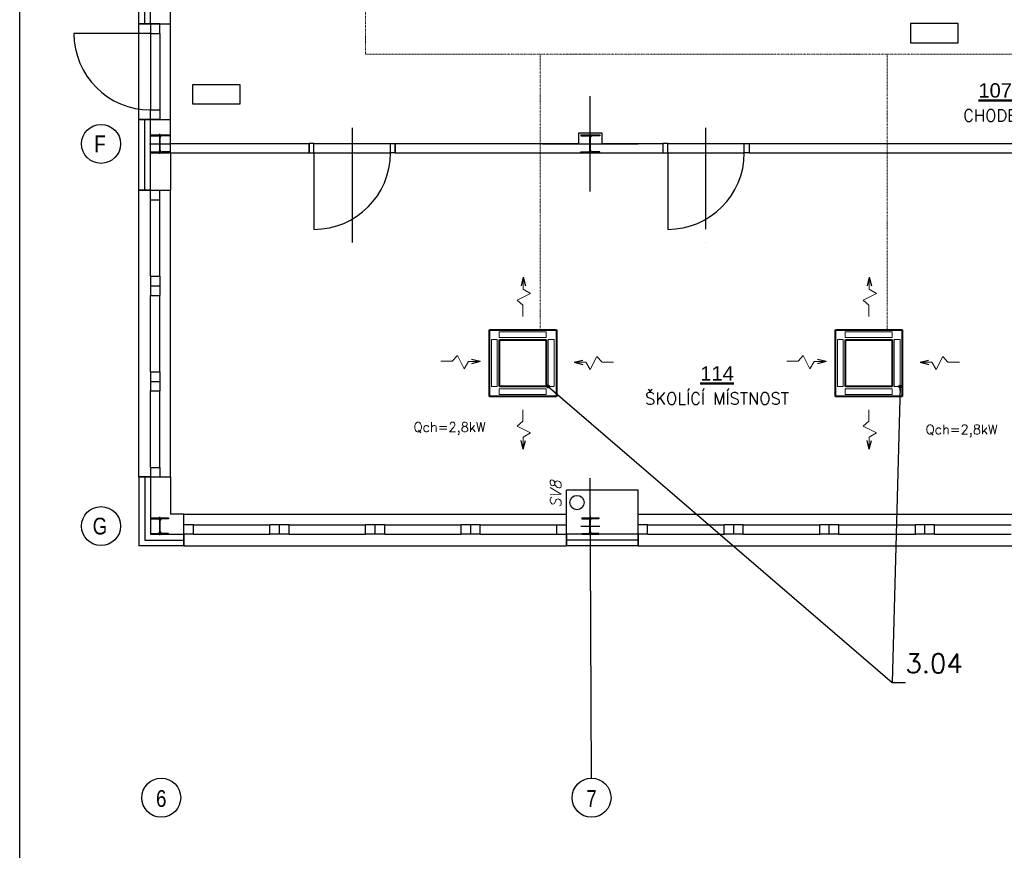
# Model space of a CAD drawing. Header units: millimetres. Extents: x 6435372 to 7248404, y 1559872 to 1886246.
# Tile 109 of 208: x 6960256 to 6970553, y 1629296 to 1637989. Entities that reach past the tile are written whole.
import ezdxf
from ezdxf.enums import TextEntityAlignment as Align

# ---------------------------------------------------------------- set-up
doc = ezdxf.new("R2010")
doc.units = ezdxf.units.MM
doc.linetypes.add('DASHDOT', pattern=[1, 0.5, -0.25, 0, -0.25])
for name, color, linetype, lineweight in [('CKPOPISM', 8, 'Continuous', 50), ('CKPOPISM_POPIS', 8, 'Continuous', 25), ('VZT', 130, 'Continuous', 40)]:
    doc.layers.add(name, color=color, linetype=linetype, lineweight=lineweight)
for name, color, linetype in [('Popisky', 7, 'Continuous'), ('Pozice', 6, 'Continuous'), ('Stavba', 152, 'Continuous'), ('VzT šipky', 7, 'Continuous')]:
    doc.layers.add(name, color=color, linetype=linetype)
doc.styles.add('ARIAL', font='arial.ttf')
doc.styles.add('KURZIVA', font='italic__.ttf')
doc.styles.add('ROMANS', font='ROMANS', dxfattribs={"height": 0.2})
doc.styles.get("Standard").update_dxf_attribs({"font": 'romans.shx'})
doc.dimstyles.new('pozice50', dxfattribs={"dimtxt": 200, "dimasz": 40, "dimexe": 20, "dimexo": 100, "dimgap": 100, "dimtad": 3, "dimjust": 3, "dimdec": 0, "dimtxsty": 'ROMANS', "dimblk": 'OBLIQUE', "dimcen": -3, "dimclrd": 7, "dimclre": 7, "dimclrt": 6, "dimadec": 0, "dimazin": 0, "dimtfac": 1, "dimtdec": 0, "dimtmove": 0, "dimatfit": 3, "dimldrblk": 'DOT', "dimfxl": 1, "dimarcsym": 0})

# ---------------------------------------------------------------- blocks, each defined once
blk = doc.blocks.new('CKBL2112015093625', base_point=(91736, 60823))
blk = doc.blocks.new('CKBL2010716104115', base_point=(94518, 62923))
blk = doc.blocks.new('_Dot')
at = {"color": 0, "lineweight": -2}
blk.add_line((-0.5, 0), (-1, 0), dxfattribs=at)
at = {"color": 0, "const_width": 0.5}
blk.add_lwpolyline([(-0.25, 0, 1), (0.25, 0, 1)], format="xyb", close=True, dxfattribs=at)
blk = doc.blocks.new('_Oblique')
at = {"color": 0, "lineweight": -2}
blk.add_line((-0.5, -0.5), (0.5, 0.5), dxfattribs=at)

msp = doc.modelspace()

# ---------------------------------------------------------------- linework, layer by layer
at = {"flags": 128}
msp.add_lwpolyline([(6960255.8, 1646402.6), (6991755.8, 1646402.6), (6991755.8, 1624127.6), (6960255.8, 1624127.6)], close=True, dxfattribs=at)
at = {"layer": 'Stavba'}
for p, q in [((6961503.1, 1637944.3), (6961503.1, 1639189.3)), ((6961563.1, 1637944.3), (6961563.1, 1639189.3)), ((6961623.1, 1637944.3), (6961623.1, 1639189.3)), ((6961833.1, 1637944.3), (6961833.1, 1638194.3)), ((6961503.1, 1637944.3), (6961833.1, 1637944.3)), ((6961503.1, 1636944.3), (6961503.1, 1637944.3)), ((6961623.1, 1637944.3), (6961503.1, 1637944.3)), ((6961623.1, 1637944.3), (6961623.1, 1637844.3)), ((6961723.1, 1637944.3), (6961623.1, 1637944.3)), ((6961723.1, 1637844.3), (6961723.1, 1637944.3)), ((6961833.1, 1636944.3), (6961833.1, 1637944.3)), ((6970071.7, 1637947.2), (6969571.7, 1637947.2)), ((6969571.7, 1637947.2), (6969571.7, 1637747.2)), ((6970071.7, 1637747.2), (6970071.7, 1637947.2)), ((6961623.1, 1637844.3), (6960823.1, 1637844.3)), ((6961623.1, 1637844.3), (6961623.1, 1637044.3)), ((6961623.1, 1637844.3), (6961723.1, 1637844.3)), ((6961723.1, 1637844.3), (6961723.1, 1637044.3)), ((6969571.7, 1637747.2), (6970071.7, 1637747.2)), ((6962561.4, 1637307.5), (6962061.4, 1637307.5)), ((6962061.4, 1637307.5), (6962061.4, 1637107.5)), ((6962561.4, 1637107.5), (6962561.4, 1637307.5)), ((6966223.1, 1636189.3), (6966223.1, 1637189.3)), ((6962061.4, 1637107.5), (6962561.4, 1637107.5)), ((6961623.1, 1636944.3), (6961623.1, 1637044.3)), ((6961623.1, 1637044.3), (6961723.1, 1637044.3)), ((6961723.1, 1637044.3), (6961723.1, 1636944.3)), ((6961503.1, 1636944.3), (6961833.1, 1636944.3)), ((6961623.1, 1636944.3), (6961503.1, 1636944.3)), ((6961503.1, 1636203.8), (6961503.1, 1636944.3)), ((6961563.1, 1636203.8), (6961563.1, 1636944.3)), ((6961723.1, 1636944.3), (6961623.1, 1636944.3)), ((6961623.1, 1636203.8), (6961623.1, 1636944.3)), ((6961833.1, 1636694.3), (6961833.1, 1636944.3)), ((6963733.1, 1636858.3), (6963733.1, 1635658.3)), ((6967433.1, 1635797.9), (6967433.1, 1636858.3)), ((6961623.1, 1636784.3), (6961823.1, 1636784.3)), ((6961623.1, 1636784.3), (6961623.1, 1636774.3)), ((6961623.1, 1636774.3), (6961701.8, 1636774.3)), ((6961719.8, 1636622.3), (6961719.8, 1636756.3)), ((6961723.1, 1636584.3), (6961723.1, 1636794.3)), ((6961726.3, 1636622.3), (6961726.3, 1636756.3)), ((6961823.1, 1636774.3), (6961744.3, 1636774.3)), ((6961823.1, 1636784.3), (6961823.1, 1636774.3)), ((6966103.1, 1636694.3), (6966103.1, 1636804.3)), ((6966103.1, 1636804.3), (6966343.1, 1636804.3)), ((6966123.1, 1636784.3), (6966323.1, 1636784.3)), ((6966123.1, 1636784.3), (6966123.1, 1636774.3)), ((6966123.1, 1636774.3), (6966201.8, 1636774.3)), ((6966219.8, 1636622.3), (6966219.8, 1636756.3)), ((6966223.1, 1636584.3), (6966223.1, 1636794.3)), ((6966226.3, 1636622.3), (6966226.3, 1636756.3)), ((6966323.1, 1636774.3), (6966244.3, 1636774.3)), ((6966323.1, 1636784.3), (6966323.1, 1636774.3)), ((6966343.1, 1636804.3), (6966343.1, 1636694.3)), ((6961613.1, 1636689.3), (6961833.1, 1636689.3)), ((6961833.1, 1636694.3), (6963283.1, 1636694.3)), ((6961833.1, 1636594.3), (6961833.1, 1636694.3)), ((6963283.1, 1636594.3), (6963283.1, 1636694.3)), ((6963333.1, 1636694.3), (6963283.1, 1636694.3)), ((6963283.1, 1636694.3), (6963283.1, 1636594.3)), ((6963333.1, 1636694.3), (6964133.1, 1636694.3)), ((6963333.1, 1636594.3), (6963333.1, 1636694.3)), ((6964133.1, 1636594.3), (6964133.1, 1636694.3)), ((6964133.1, 1636694.3), (6964183.1, 1636694.3)), ((6964183.1, 1636594.3), (6964183.1, 1636694.3)), ((6964183.1, 1636694.3), (6964183.1, 1636594.3)), ((6964183.1, 1636694.3), (6966103.1, 1636694.3)), ((6965723.1, 1636689.3), (6966723.1, 1636689.3)), ((6966113.1, 1636689.3), (6966333.1, 1636689.3)), ((6966343.1, 1636694.3), (6966983.1, 1636694.3)), ((6966983.1, 1636694.3), (6966983.1, 1636594.3)), ((6967033.1, 1636694.3), (6966983.1, 1636694.3)), ((6966983.1, 1636694.3), (6966983.1, 1636594.3)), ((6967033.1, 1636694.3), (6967833.1, 1636694.3)), ((6967033.1, 1636594.3), (6967033.1, 1636694.3)), ((6967833.1, 1636594.3), (6967833.1, 1636694.3)), ((6967833.1, 1636694.3), (6967883.1, 1636694.3)), ((6967883.1, 1636694.3), (6968903.1, 1636694.3)), ((6967883.1, 1636694.3), (6967883.1, 1636594.3)), ((6967883.1, 1636694.3), (6967883.1, 1636594.3)), ((6968903.1, 1636694.3), (6969003.1, 1636694.3)), ((6969003.1, 1636694.3), (6972103.1, 1636694.3)), ((6961623.1, 1636594.3), (6961623.1, 1636604.3)), ((6961623.1, 1636604.3), (6961701.8, 1636604.3)), ((6961623.1, 1636594.3), (6961823.1, 1636594.3)), ((6961823.1, 1636604.3), (6961744.3, 1636604.3)), ((6961823.1, 1636594.3), (6961823.1, 1636604.3)), ((6961833.1, 1636594.3), (6963283.1, 1636594.3)), ((6961833.1, 1636594.3), (6961833.1, 1636203.8)), ((6963283.1, 1636594.3), (6963333.1, 1636594.3)), ((6963333.1, 1636594.3), (6964133.1, 1636594.3)), ((6963333.1, 1636594.3), (6963333.1, 1635794.3)), ((6964183.1, 1636594.3), (6964133.1, 1636594.3)), ((6964183.1, 1636594.3), (6966983.1, 1636594.3)), ((6966123.1, 1636594.3), (6966123.1, 1636604.3)), ((6966123.1, 1636604.3), (6966201.8, 1636604.3)), ((6966123.1, 1636594.3), (6966323.1, 1636594.3)), ((6966323.1, 1636604.3), (6966244.3, 1636604.3)), ((6966323.1, 1636594.3), (6966323.1, 1636604.3)), ((6966983.1, 1636594.3), (6967033.1, 1636594.3)), ((6967033.1, 1636594.3), (6967833.1, 1636594.3)), ((6967033.1, 1636594.3), (6967033.1, 1635794.3)), ((6967883.1, 1636594.3), (6967833.1, 1636594.3)), ((6967883.1, 1636594.3), (6972193.1, 1636594.3)), ((6961503.1, 1633203.8), (6961503.1, 1636203.8)), ((6961503.1, 1636203.8), (6961833.1, 1636203.8)), ((6961623.1, 1636203.8), (6961503.1, 1636203.8)), ((6961623.1, 1636103.8), (6961623.1, 1636203.8)), ((6961623.1, 1636203.8), (6961723.1, 1636203.8)), ((6961723.1, 1636103.8), (6961723.1, 1636203.8)), ((6961833.1, 1633203.8), (6961833.1, 1636203.8)), ((6961623.1, 1635303.8), (6961623.1, 1636103.8)), ((6961623.1, 1636103.8), (6961723.1, 1636103.8)), ((6961723.1, 1635303.8), (6961723.1, 1636103.8)), ((6963733.1, 1635658.3), (6963733.1, 1635658.3)), ((6967433.1, 1635658.3), (6967433.1, 1635658.3)), ((6961623.1, 1635303.8), (6961723.1, 1635303.8)), ((6961623.1, 1635303.8), (6961623.1, 1635203.8)), ((6961723.1, 1635303.8), (6961723.1, 1635203.8)), ((6961623.1, 1635203.8), (6961723.1, 1635203.8)), ((6961623.1, 1635203.8), (6961623.1, 1635103.8)), ((6961723.1, 1635203.8), (6961723.1, 1635103.8)), ((6961623.1, 1634303.8), (6961623.1, 1635103.8)), ((6961623.1, 1635103.8), (6961723.1, 1635103.8)), ((6961723.1, 1634303.8), (6961723.1, 1635103.8)), ((6961623.1, 1634303.8), (6961723.1, 1634303.8)), ((6961623.1, 1634303.8), (6961623.1, 1634203.8)), ((6961723.1, 1634303.8), (6961723.1, 1634203.8)), ((6961623.1, 1634203.8), (6961723.1, 1634203.8)), ((6961623.1, 1634203.8), (6961623.1, 1634103.8)), ((6961723.1, 1634203.8), (6961723.1, 1634103.8)), ((6961623.1, 1633303.8), (6961623.1, 1634103.8)), ((6961623.1, 1634103.8), (6961723.1, 1634103.8)), ((6961723.1, 1633303.8), (6961723.1, 1634103.8)), ((6961623.1, 1633303.8), (6961723.1, 1633303.8)), ((6961623.1, 1633303.8), (6961623.1, 1633203.8)), ((6961723.1, 1633303.8), (6961723.1, 1633203.8)), ((6961503.1, 1633203.8), (6961833.1, 1633203.8)), ((6961623.1, 1633203.8), (6961503.1, 1633203.8)), ((6961503.1, 1633203.8), (6961503.1, 1632483.8)), ((6961563.1, 1633203.8), (6961563.1, 1632543.8)), ((6961623.1, 1633203.8), (6961723.1, 1633203.8)), ((6961623.1, 1633203.8), (6961623.1, 1632603.8)), ((6961833.1, 1633203.8), (6961833.1, 1632813.8)), ((6966236, 1630050.8), (6966223.1, 1633189.3)), ((6966723.1, 1633063.8), (6965973.1, 1633063.8)), ((6965973.1, 1632813.8), (6965973.1, 1633063.8)), ((6966723.1, 1632813.8), (6966723.1, 1633063.8)), ((6961633.1, 1632774.8), (6961813.1, 1632774.8)), ((6961633.1, 1632774.8), (6961633.1, 1632765.3)), ((6961633.1, 1632765.3), (6961705.1, 1632765.3)), ((6961720.1, 1632628.3), (6961720.1, 1632750.3)), ((6961723.1, 1632593.8), (6961723.1, 1632784.8)), ((6961726.1, 1632628.3), (6961726.1, 1632750.3)), ((6961813.1, 1632765.3), (6961741.1, 1632765.3)), ((6961813.1, 1632774.8), (6961813.1, 1632765.3)), ((6961973.1, 1632813.8), (6961833.1, 1632813.8)), ((6961973.1, 1632813.8), (6965973.1, 1632813.8)), ((6961973.1, 1632483.8), (6961973.1, 1632813.8)), ((6965973.1, 1632483.8), (6965973.1, 1632813.8)), ((6966133.1, 1632774.8), (6966313.1, 1632774.8)), ((6966133.1, 1632774.8), (6966133.1, 1632765.3)), ((6966133.1, 1632765.3), (6966205.1, 1632765.3)), ((6966220.1, 1632628.3), (6966220.1, 1632750.3)), ((6966223.1, 1632593.8), (6966223.1, 1632784.8)), ((6966226.1, 1632628.3), (6966226.1, 1632750.3)), ((6966313.1, 1632765.3), (6966241.1, 1632765.3)), ((6966313.1, 1632774.8), (6966313.1, 1632765.3)), ((6966723.1, 1632813.8), (6971723.1, 1632813.8)), ((6966723.1, 1632483.8), (6966723.1, 1632813.8)), ((6962073.1, 1632703.8), (6961973.1, 1632703.8)), ((6961973.1, 1632603.8), (6961973.1, 1632703.8)), ((6962073.1, 1632703.8), (6962873.1, 1632703.8)), ((6962073.1, 1632603.8), (6962073.1, 1632703.8)), ((6962973.1, 1632703.8), (6962873.1, 1632703.8)), ((6962873.1, 1632603.8), (6962873.1, 1632703.8)), ((6962973.1, 1632603.8), (6962973.1, 1632703.8)), ((6963073.1, 1632703.8), (6962973.1, 1632703.8)), ((6963073.1, 1632703.8), (6963873.1, 1632703.8)), ((6963073.1, 1632603.8), (6963073.1, 1632703.8)), ((6963973.1, 1632703.8), (6963873.1, 1632703.8)), ((6963873.1, 1632603.8), (6963873.1, 1632703.8)), ((6963973.1, 1632603.8), (6963973.1, 1632703.8)), ((6964073.1, 1632703.8), (6963973.1, 1632703.8)), ((6964073.1, 1632703.8), (6964873.1, 1632703.8)), ((6964073.1, 1632603.8), (6964073.1, 1632703.8)), ((6964973.1, 1632703.8), (6964873.1, 1632703.8)), ((6964873.1, 1632603.8), (6964873.1, 1632703.8)), ((6964973.1, 1632603.8), (6964973.1, 1632703.8)), ((6965073.1, 1632703.8), (6964973.1, 1632703.8)), ((6965073.1, 1632703.8), (6965873.1, 1632703.8)), ((6965073.1, 1632603.8), (6965073.1, 1632703.8)), ((6965873.1, 1632603.8), (6965873.1, 1632703.8)), ((6965873.1, 1632703.8), (6965973.1, 1632703.8)), ((6965973.1, 1632603.8), (6965973.1, 1632703.8)), ((6966123.1, 1632689.3), (6966323.1, 1632689.3)), ((6966823.1, 1632703.8), (6966723.1, 1632703.8)), ((6966723.1, 1632603.8), (6966723.1, 1632703.8)), ((6966823.1, 1632703.8), (6967623.1, 1632703.8)), ((6966823.1, 1632603.8), (6966823.1, 1632703.8)), ((6967723.1, 1632703.8), (6967623.1, 1632703.8)), ((6967623.1, 1632603.8), (6967623.1, 1632703.8)), ((6967723.1, 1632603.8), (6967723.1, 1632703.8)), ((6967823.1, 1632703.8), (6967723.1, 1632703.8)), ((6967823.1, 1632703.8), (6968623.1, 1632703.8)), ((6967823.1, 1632603.8), (6967823.1, 1632703.8)), ((6968723.1, 1632703.8), (6968623.1, 1632703.8)), ((6968623.1, 1632603.8), (6968623.1, 1632703.8)), ((6968723.1, 1632603.8), (6968723.1, 1632703.8)), ((6968823.1, 1632703.8), (6968723.1, 1632703.8)), ((6968823.1, 1632703.8), (6969623.1, 1632703.8)), ((6968823.1, 1632603.8), (6968823.1, 1632703.8)), ((6969723.1, 1632703.8), (6969623.1, 1632703.8)), ((6969623.1, 1632603.8), (6969623.1, 1632703.8)), ((6969723.1, 1632603.8), (6969723.1, 1632703.8)), ((6969823.1, 1632703.8), (6969723.1, 1632703.8)), ((6969823.1, 1632703.8), (6970623.1, 1632703.8)), ((6969823.1, 1632603.8), (6969823.1, 1632703.8)), ((6961563.1, 1632543.8), (6961973.1, 1632543.8)), ((6961623.1, 1632603.8), (6961973.1, 1632603.8)), ((6961633.1, 1632603.8), (6961633.1, 1632613.3)), ((6961633.1, 1632613.3), (6961705.1, 1632613.3)), ((6961633.1, 1632603.8), (6961813.1, 1632603.8)), ((6961813.1, 1632613.3), (6961741.1, 1632613.3)), ((6961813.1, 1632603.8), (6961813.1, 1632613.3)), ((6962073.1, 1632603.8), (6961973.1, 1632603.8)), ((6961973.1, 1632603.8), (6961973.1, 1632483.8)), ((6962073.1, 1632603.8), (6962873.1, 1632603.8)), ((6962973.1, 1632603.8), (6962873.1, 1632603.8)), ((6963073.1, 1632603.8), (6962973.1, 1632603.8)), ((6963073.1, 1632603.8), (6963873.1, 1632603.8)), ((6963973.1, 1632603.8), (6963873.1, 1632603.8)), ((6964073.1, 1632603.8), (6963973.1, 1632603.8)), ((6964073.1, 1632603.8), (6964873.1, 1632603.8)), ((6964973.1, 1632603.8), (6964873.1, 1632603.8)), ((6965073.1, 1632603.8), (6964973.1, 1632603.8)), ((6965073.1, 1632603.8), (6965873.1, 1632603.8)), ((6965873.1, 1632603.8), (6965973.1, 1632603.8)), ((6966723.1, 1632603.8), (6965973.1, 1632603.8)), ((6965973.1, 1632603.8), (6965973.1, 1632483.8)), ((6966723.1, 1632543.8), (6965973.1, 1632543.8)), ((6966133.1, 1632603.8), (6966133.1, 1632613.3)), ((6966133.1, 1632613.3), (6966205.1, 1632613.3)), ((6966133.1, 1632603.8), (6966313.1, 1632603.8)), ((6966313.1, 1632613.3), (6966241.1, 1632613.3)), ((6966313.1, 1632603.8), (6966313.1, 1632613.3)), ((6966823.1, 1632603.8), (6966723.1, 1632603.8)), ((6966723.1, 1632603.8), (6966723.1, 1632483.8)), ((6966823.1, 1632603.8), (6967623.1, 1632603.8)), ((6967723.1, 1632603.8), (6967623.1, 1632603.8)), ((6967823.1, 1632603.8), (6967723.1, 1632603.8)), ((6967823.1, 1632603.8), (6968623.1, 1632603.8)), ((6968723.1, 1632603.8), (6968623.1, 1632603.8)), ((6968823.1, 1632603.8), (6968723.1, 1632603.8)), ((6968823.1, 1632603.8), (6969623.1, 1632603.8)), ((6969723.1, 1632603.8), (6969623.1, 1632603.8)), ((6969823.1, 1632603.8), (6969723.1, 1632603.8)), ((6969823.1, 1632603.8), (6970623.1, 1632603.8)), ((6961973.1, 1632483.8), (6961503.1, 1632483.8)), ((6961973.1, 1632483.8), (6965973.1, 1632483.8)), ((6966723.1, 1632483.8), (6965973.1, 1632483.8)), ((6966723.1, 1632483.8), (6971723.1, 1632483.8))]:
    msp.add_line(p, q, dxfattribs=at)
for centre, radius in [((6961106.8, 1636689.3), 203.9), ((6966084.2, 1632935.9), 75), ((6961106.8, 1632689.3), 203.9), ((6961736, 1629846.9), 203.9), ((6966236, 1629846.9), 203.9)]:
    msp.add_circle(centre, radius, dxfattribs=at)
for centre, radius, start, end in [((6961623.1, 1637844.3), 800, 180, 270), ((6961701.8, 1636756.3), 18, 0, 90), ((6961744.3, 1636756.3), 18, 90, 180), ((6966201.8, 1636756.3), 18, 0, 90), ((6966244.3, 1636756.3), 18, 90, 180), ((6961701.8, 1636622.3), 18, 270, 0), ((6961744.3, 1636622.3), 18, 180, 270), ((6963333.1, 1636594.3), 800, 270, 0), ((6966201.8, 1636622.3), 18, 270, 0), ((6966244.3, 1636622.3), 18, 180, 270), ((6967033.1, 1636594.3), 800, 270, 0), ((6961705.1, 1632750.3), 15, 0, 90), ((6961741.1, 1632750.3), 15, 90, 180), ((6966205.1, 1632750.3), 15, 0, 90), ((6966241.1, 1632750.3), 15, 90, 180), ((6961705.1, 1632628.3), 15, 270, 0), ((6961741.1, 1632628.3), 15, 180, 270), ((6966205.1, 1632628.3), 15, 270, 0), ((6966241.1, 1632628.3), 15, 180, 270)]:
    msp.add_arc(centre, radius, start, end, dxfattribs=at)
at = {"layer": 'VZT', "color": 120, "linetype": 'DASHDOT', "lineweight": 9, "ltscale": 15}
for p, q in [((6963872.2, 1637626.6), (6963872.2, 1639752.2)), ((6964640, 1637626.6), (6963872.2, 1637626.6)), ((6974341.3, 1637626.6), (6964640, 1637626.6)), ((6965698.7, 1634744.2), (6965698.7, 1637626.6)), ((6969326.6, 1634744), (6969326.6, 1637626.6))]:
    msp.add_line(p, q, dxfattribs=at)
at = {"layer": 'VZT'}
for p, q in [((6965168.3, 1634744.2), (6965868.2, 1634744.2)), ((6965168.3, 1634044.3), (6965168.3, 1634744.2)), ((6965868.2, 1634744.2), (6965868.2, 1634044.3)), ((6968786.2, 1634744), (6969486.2, 1634744)), ((6968786.2, 1634044), (6968786.2, 1634744)), ((6969486.2, 1634744), (6969486.2, 1634044)), ((6965273.3, 1634639.2), (6965763.2, 1634639.2)), ((6965273.3, 1634149.3), (6965273.3, 1634639.2)), ((6965763.2, 1634639.2), (6965763.2, 1634149.3)), ((6968891.2, 1634639), (6969381.2, 1634639)), ((6968891.2, 1634149), (6968891.2, 1634639)), ((6969381.2, 1634639), (6969381.2, 1634149)), ((6965763.2, 1634149.3), (6965273.3, 1634149.3)), ((6969381.2, 1634149), (6968891.2, 1634149)), ((6965868.2, 1634044.3), (6965168.3, 1634044.3)), ((6969486.2, 1634044), (6968786.2, 1634044))]:
    msp.add_line(p, q, dxfattribs=at)
at = {"layer": 'VZT', "color": 7, "lineweight": 9}
for p, q in [((6965270.8, 1634723), (6965270.8, 1634662.1)), ((6965762.7, 1634723), (6965270.8, 1634723)), ((6965762.7, 1634662.1), (6965762.7, 1634723)), ((6968888.7, 1634722.7), (6968888.7, 1634661.9)), ((6969380.6, 1634722.7), (6968888.7, 1634722.7)), ((6969380.6, 1634661.9), (6969380.6, 1634722.7)), ((6965249.9, 1634641.3), (6965189.1, 1634641.3)), ((6965189.1, 1634641.3), (6965189.1, 1634149.4)), ((6965249.9, 1634149.4), (6965249.9, 1634641.3)), ((6965270.8, 1634662.1), (6965762.7, 1634662.1)), ((6965844.4, 1634641.3), (6965783.5, 1634641.3)), ((6965783.5, 1634641.3), (6965783.5, 1634149.4)), ((6965844.4, 1634149.4), (6965844.4, 1634641.3)), ((6968867.9, 1634641.1), (6968807, 1634641.1)), ((6968807, 1634641.1), (6968807, 1634149.2)), ((6968867.9, 1634149.2), (6968867.9, 1634641.1)), ((6968888.7, 1634661.9), (6969380.6, 1634661.9)), ((6969462.3, 1634641.1), (6969401.4, 1634641.1)), ((6969401.4, 1634641.1), (6969401.4, 1634149.2)), ((6969462.3, 1634149.2), (6969462.3, 1634641.1)), ((6965189.1, 1634149.4), (6965249.9, 1634149.4)), ((6965270.8, 1634065.5), (6965270.8, 1634126.4)), ((6965270.8, 1634126.4), (6965762.7, 1634126.4)), ((6965762.7, 1634126.4), (6965762.7, 1634065.5)), ((6965783.5, 1634149.4), (6965844.4, 1634149.4)), ((6968807, 1634149.2), (6968867.9, 1634149.2)), ((6968888.7, 1634065.3), (6968888.7, 1634126.1)), ((6968888.7, 1634126.1), (6969380.6, 1634126.1)), ((6969380.6, 1634126.1), (6969380.6, 1634065.3)), ((6969401.4, 1634149.2), (6969462.3, 1634149.2)), ((6965762.7, 1634065.5), (6965270.8, 1634065.5)), ((6969380.6, 1634065.3), (6968888.7, 1634065.3))]:
    msp.add_line(p, q, dxfattribs=at)
at = {"layer": 'VzT šipky', "color": 7, "lineweight": 25}
for p, q in [((6965520.7, 1635294.2), (6965499.6, 1635204)), ((6965520.7, 1635294.2), (6965544.9, 1635202.6)), ((6969138.6, 1635294), (6969117.5, 1635203.8)), ((6969138.6, 1635294), (6969162.8, 1635202.4)), ((6965072.1, 1634412), (6964980.4, 1634387.8)), ((6965072.1, 1634412), (6964981.9, 1634433.2)), ((6966053.7, 1634403.9), (6966143.9, 1634425)), ((6966053.7, 1634403.9), (6966145.3, 1634379.7)), ((6968690, 1634411.8), (6968598.4, 1634387.6)), ((6968690, 1634411.8), (6968599.8, 1634432.9)), ((6969671.6, 1634403.7), (6969761.8, 1634424.8)), ((6969671.6, 1634403.7), (6969763.2, 1634379.5)), ((6965520.7, 1633494.3), (6965499.6, 1633584.4)), ((6965520.7, 1633494.3), (6965544.9, 1633585.9)), ((6969138.6, 1633494), (6969117.5, 1633584.2)), ((6969138.6, 1633494), (6969162.8, 1633585.6))]:
    msp.add_line(p, q, dxfattribs=at)
at = {"layer": 'VzT šipky', "color": 7, "lineweight": 0}
for p, q in [((6965520.7, 1635294.2), (6965520.7, 1635203.6)), ((6965520.7, 1635203.6), (6965520.7, 1635169.9)), ((6969138.6, 1635294), (6969138.6, 1635203.4)), ((6969138.6, 1635203.4), (6969138.6, 1635169.7)), ((6965598, 1635124.7), (6965459.6, 1635054.9)), ((6965520.7, 1635169.9), (6965598, 1635124.7)), ((6969216, 1635124.4), (6969077.6, 1635054.7)), ((6969138.6, 1635169.7), (6969216, 1635124.4)), ((6965459.6, 1635054.9), (6965518.3, 1635001.9)), ((6965518.3, 1635001.9), (6965518.3, 1634882.9)), ((6969077.6, 1635054.7), (6969136.2, 1635001.7)), ((6969136.2, 1635001.7), (6969136.2, 1634882.7)), ((6965518.3, 1634882.9), (6965518.3, 1634913.5)), ((6969136.2, 1634882.7), (6969136.2, 1634913.3)), ((6964779.8, 1634414.5), (6964660.8, 1634414.5)), ((6964660.8, 1634414.5), (6964691.3, 1634414.5)), ((6964832.8, 1634473.1), (6964779.8, 1634414.5)), ((6964902.5, 1634334.7), (6964832.8, 1634473.1)), ((6964947.8, 1634412), (6964902.5, 1634334.7)), ((6964981.5, 1634412), (6964947.8, 1634412)), ((6965072.1, 1634412), (6964981.5, 1634412)), ((6966053.7, 1634403.9), (6966144.3, 1634403.9)), ((6966144.3, 1634403.9), (6966178, 1634403.9)), ((6966178, 1634403.9), (6966223.2, 1634326.6)), ((6966223.2, 1634326.6), (6966293, 1634465)), ((6966293, 1634465), (6966346, 1634406.4)), ((6966346, 1634406.4), (6966465, 1634406.4)), ((6966465, 1634406.4), (6966434.4, 1634406.4)), ((6968397.7, 1634414.3), (6968278.7, 1634414.3)), ((6968278.7, 1634414.3), (6968309.3, 1634414.3)), ((6968450.7, 1634472.9), (6968397.7, 1634414.3)), ((6968520.4, 1634334.5), (6968450.7, 1634472.9)), ((6968565.7, 1634411.8), (6968520.4, 1634334.5)), ((6968599.4, 1634411.8), (6968565.7, 1634411.8)), ((6968690, 1634411.8), (6968599.4, 1634411.8)), ((6969671.6, 1634403.7), (6969762.2, 1634403.7)), ((6969762.2, 1634403.7), (6969795.9, 1634403.7)), ((6969795.9, 1634403.7), (6969841.2, 1634326.3)), ((6969841.2, 1634326.3), (6969910.9, 1634464.8)), ((6969910.9, 1634464.8), (6969963.9, 1634406.1)), ((6969963.9, 1634406.1), (6970082.9, 1634406.1)), ((6970082.9, 1634406.1), (6970052.3, 1634406.1)), ((6965518.3, 1633786.5), (6965518.3, 1633905.5)), ((6965518.3, 1633905.5), (6965518.3, 1633875)), ((6969136.2, 1633786.3), (6969136.2, 1633905.3)), ((6969136.2, 1633905.3), (6969136.2, 1633874.7)), ((6965459.6, 1633733.5), (6965518.3, 1633786.5)), ((6969077.6, 1633733.3), (6969136.2, 1633786.3)), ((6965598, 1633663.8), (6965459.6, 1633733.5)), ((6965520.7, 1633618.5), (6965598, 1633663.8)), ((6969216, 1633663.6), (6969077.6, 1633733.3)), ((6969138.6, 1633618.3), (6969216, 1633663.6)), ((6965520.7, 1633584.8), (6965520.7, 1633618.5)), ((6965520.7, 1633494.3), (6965520.7, 1633584.8)), ((6969138.6, 1633584.6), (6969138.6, 1633618.3)), ((6969138.6, 1633494), (6969138.6, 1633584.6))]:
    msp.add_line(p, q, dxfattribs=at)

# ---------------------------------------------------------------- block references
at = {"layer": 'CKPOPISM'}
ref = msp.add_blockref('CKBL2010716104115', (6970457.6, 1636923.6), dxfattribs=dict(at, xscale=0.5, yscale=0.5, zscale=0.5))
ref.add_attrib('JMENO', 'CHODBA', dxfattribs={"layer": 'CKPOPISM_POPIS', "height": 125}).set_placement((6970457.6, 1636923.6), align=Align.CENTER)
ref.add_attrib('CISLO', '%%U107', dxfattribs={"height": 150, "style": 'ARIAL'}).set_placement((6970457.6, 1637173.6), align=Align.CENTER)
ref = msp.add_blockref('CKBL2112015093625', (6967548.8, 1633962.3), dxfattribs=dict(at, xscale=0.5, yscale=0.5, zscale=0.5))
ref.add_attrib('JMENO', 'ŠKOLÍCÍ MÍSTNOST', dxfattribs={"layer": 'CKPOPISM_POPIS', "height": 125}).set_placement((6967548.8, 1633962.3), align=Align.CENTER)
ref.add_attrib('CISLO', '%%U114', dxfattribs={"height": 150, "style": 'ARIAL'}).set_placement((6967548.8, 1634212.3), align=Align.CENTER)

# ---------------------------------------------------------------- texts
at = {"layer": 'Popisky', "char_height": 100, "width": 885.604, "attachment_point": 1, "style": 'ROMANS'}
for insert in [(6964375.3, 1633775.3), (6969730.6, 1633750.4)]:
    msp.add_mtext('{Qch=2,8kW}', dxfattribs=dict(at, insert=insert))
at = {"layer": 'Pozice', "color": 6, "insert": (6969519.2, 1631152.5), "char_height": 200, "width": 154.745, "attachment_point": 7, "style": 'ROMANS'}
msp.add_mtext('{3.04}', dxfattribs=at)
at = {"layer": 'Stavba', "style": 'ARIAL', "width": 0.8}
for s, p in [('F', (6961095.2, 1636689.3)), ('G', (6961095.2, 1632689.3)), ('6', (6961736, 1629838.5)), ('7', (6966236, 1629838.5))]:
    msp.add_text(s, height=175, dxfattribs=at).set_placement(p, align=Align.MIDDLE)
at = {"layer": 'Stavba', "style": 'KURZIVA'}
msp.add_text('SV8', height=115, rotation=90, dxfattribs=at).set_placement((6965919.3, 1632880.5))

# ---------------------------------------------------------------- leaders
at = {"layer": 'Pozice', "annotation_type": 0, "has_hookline": 1, "hookline_direction": 0}
msp.add_leader([(6965783.5, 1634149.4), (6969379.2, 1631052.5), (6969419.2, 1631052.5)], dimstyle='pozice50', override={"dimtad": 1}, dxfattribs=at)
at = {"layer": 'Pozice'}
msp.add_leader([(6969462.3, 1634149.2), (6969379.2, 1631052.5)], dimstyle='pozice50', dxfattribs=at)

doc.saveas('drawing.dxf')
